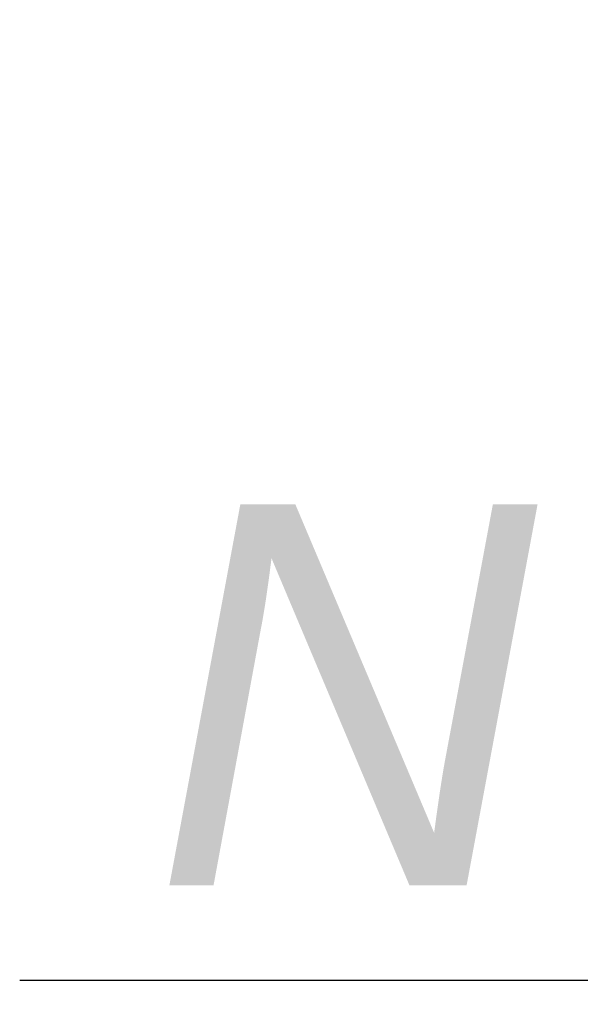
# Paper-space layout 'Layout1' of a CAD drawing. Extents: x 81 to 5357, y 137 to 3739.
# Tile 5 of 12: x 2597 to 2650, y 2964 to 3056. Entities that reach past the tile are written whole.
import ezdxf

# ---------------------------------------------------------------- set-up
doc = ezdxf.new("R2010")
doc.units = 0
doc.header["$LTSCALE"] = 13.000013
doc.layers.get('0').update_dxf_attribs({"linetype": 'CONTINUOUS'})
doc.layers.add('_TRANSLATION', color=7, linetype='CONTINUOUS')
doc.styles.add('SEACAD_ARIAL', font='arial.ttf')
doc.styles.add('SEACAD_ARIALI', font='ariali.ttf')
doc.dimstyles.new('ISO_ALLIN', dxfattribs={"dimtxt": 35.750036, "dimasz": 35.750036, "dimexe": 17.875018, "dimexo": 17.875018, "dimgap": 8.937509, "dimtad": 1, "dimtih": 1, "dimtoh": 1, "dimdec": 1, "dimtxsty": 'SEACAD_ARIAL', "dimblk1": '_SE_FILLED', "dimblk2": '_SE_FILLED', "dimsah": 1, "dimcen": 17.875018, "dimazin": 3, "dimtfac": 0.7, "dimtdec": 3, "dimtofl": 0, "dimtmove": 0, "dimatfit": 3, "dimtolj": 1})

# ---------------------------------------------------------------- blocks, each defined once
blk = doc.blocks.new('DMBLK21')
at = {"layer": '_TRANSLATION', "linetype": 'CONTINUOUS'}
blk.add_hatch(color=7, dxfattribs=at).paths.add_polyline_path([(2886.406, 3023.238), (2908.247, 3052.162), (2878.206, 3031.885)])
at = {"layer": '_TRANSLATION', "color": 7, "linetype": 'CONTINUOUS'}
for p, q in [((2908.247, 3052.162), (2817.497, 2966.104)), ((2817.497, 2966.104), (2597.037, 2966.104))]:
    blk.add_line(p, q, dxfattribs=at)
at = {"layer": '_TRANSLATION', "color": 7, "linetype": 'CONTINUOUS', "style": 'SEACAD_ARIALI'}
blk.add_text('N°4 M12', height=35.75, dxfattribs=at).set_placement((2609.549, 2975.041))
blk = doc.blocks.new('_SE_FILLED')
at = {"color": 0}
blk.add_line((0, 0), (-1, 0), dxfattribs=at)
blk.add_solid([(0, 0), (-1, -0.1665), (-1, 0.1665), (0, 0)], dxfattribs=at)

psp = doc.layouts.get("Layout1")

# ---------------------------------------------------------------- dimensions: what is measured, and where the dimension line sits
at = {"layer": '_TRANSLATION', "color": 7, "linetype": 'CONTINUOUS'}
dim = psp.add_radius_dim(center=(2912.6, 3056.29), mpoint=(2908.247, 3052.162), text='\\A1;N°4 M12{}', dimstyle='ISO_ALLIN', dxfattribs=at)
dim.commit()
dim.dimension.update_dxf_attribs({"geometry": 'DMBLK21', "text_midpoint": (2597.037, 2966.104), "dimtype": 164})

doc.saveas('drawing.dxf')
